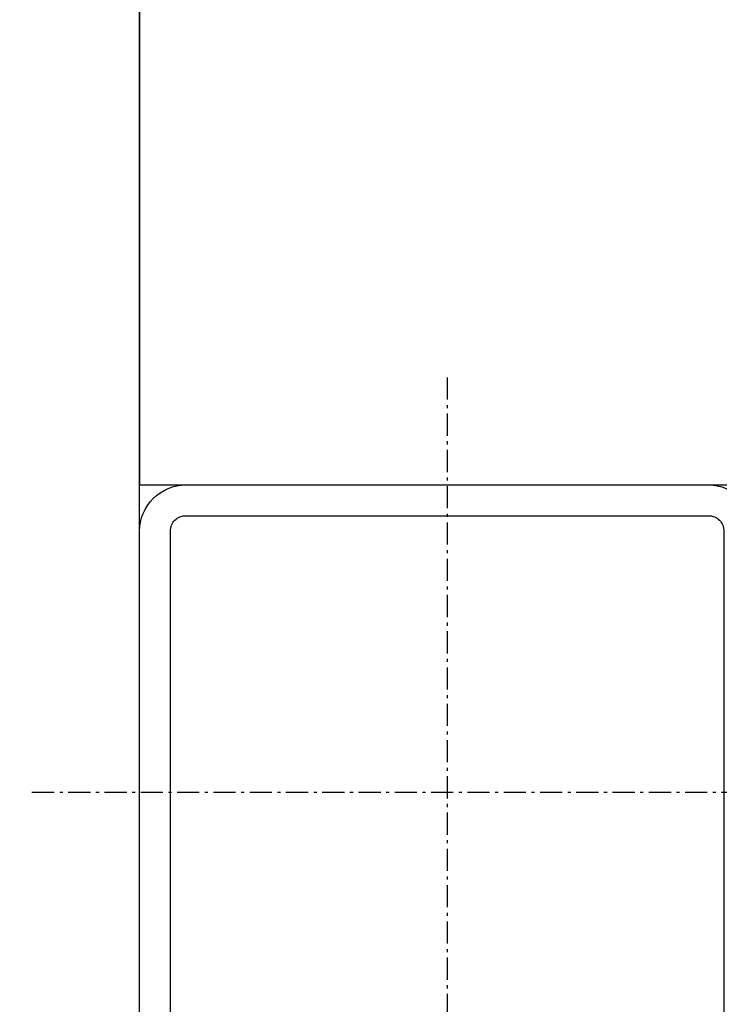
# Model space of a CAD drawing. Header units: millimetres. Extents: x -33628 to -373, y -3399 to 2697.
# Tile 64 of 99: x -23452 to -23429, y -3204 to -3172. Entities that reach past the tile are written whole.
import ezdxf

# ---------------------------------------------------------------- set-up
doc = ezdxf.new("R2010")
doc.units = ezdxf.units.MM
doc.header["$LTSCALE"] = 0.2
doc.header["$MEASUREMENT"] = 0
doc.linetypes.add('$1$ACAD_ISO10W100', pattern=[18, 12, -3, 0, -3])
doc.linetypes.add('$1$STRICHPUNKT2_S5', pattern=[0.55, 0.4, -0.05, 0.05, -0.05])
for name, color, linetype in [('$0$A-widok', 41, 'Continuous'), ('$1$A-stal', 52, 'Continuous'), ('$1$OSIE KONSTRUKCJI', 6, '$1$STRICHPUNKT2_S5')]:
    doc.layers.add(name, color=color, linetype=linetype)

# ---------------------------------------------------------------- blocks, each defined once
blk = doc.blocks.new('$1$RK_200x200x10')
at = {"layer": '$1$A-stal'}
for points in [[(-8.5, -10), (8.5, -10, 0.414214), (10, -8.5), (10, 8.5, 0.414214), (8.5, 10), (-8.5, 10, 0.414214), (-10, 8.5), (-10, -8.5, 0.414214)], [(-8.5, -9), (8.5, -9, 0.414214), (9, -8.5), (9, 8.5, 0.414214), (8.5, 9), (-8.5, 9, 0.414214), (-9, 8.5), (-9, -8.5, 0.414214)]]:
    blk.add_lwpolyline(points, format="xyb", close=True, dxfattribs=at)
at = {"layer": '$1$OSIE KONSTRUKCJI', "color": 6, "linetype": '$1$ACAD_ISO10W100', "lineweight": -3, "ltscale": 0.3}
for p, q in [((0, -13.5), (0, 13.5)), ((13.5, 0), (-13.5, 0))]:
    blk.add_line(p, q, dxfattribs=at)
blk = doc.blocks.new('szyb-szkło_150-piętro2')
at = {"layer": '$0$A-widok', "transparency": 33554679}
for points in [[(30, -30), (30, -259), (350, -259), (350, -30)], [(350, -259), (200, -259), (200, -278.998), (350, -279)]]:
    blk.add_lwpolyline(points, close=True, dxfattribs=at)
at = {"layer": '$1$A-stal', "xscale": -1, "rotation": 180}
blk.add_blockref('$1$RK_200x200x10', (190, -269), dxfattribs=at)

msp = doc.modelspace()

# ---------------------------------------------------------------- block references
at = {"rotation": 90}
msp.add_blockref('szyb-szkło_150-piętro2', (-23707.273, -3387.573), dxfattribs=at)

doc.saveas('drawing.dxf')
